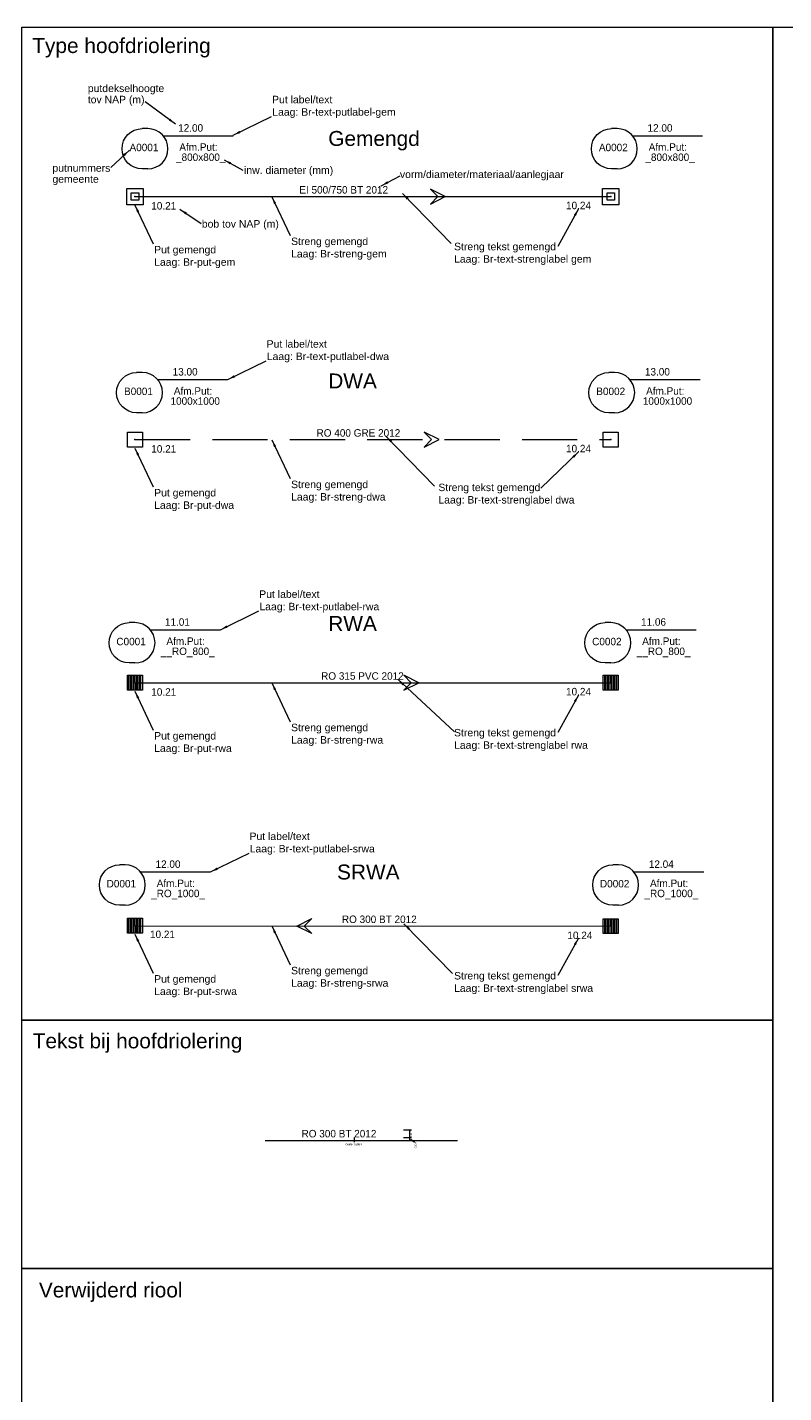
# Model space of a CAD drawing. Header units: metres. Extents: x 134035 to 140154, y 395174 to 396296.
# Tile 12 of 30: x 139903 to 139953, y 396116 to 396208. Entities that reach past the tile are written whole.
import ezdxf
from ezdxf.enums import TextEntityAlignment as Align

# ---------------------------------------------------------------- set-up
doc = ezdxf.new("R2010")
doc.units = ezdxf.units.M
doc.header["$MEASUREMENT"] = 0
doc.linetypes.add('DGN Style 3', pattern=[5.18777, 3.70555, -1.48222])
doc.linetypes.add('DGN Style 6', pattern=[585.33492, 215.422946, -123.098827, 0.307747, -123.098827, 0.307747, -123.098827])
for name, color, linetype, lineweight in [('Br-elem-constructie lijnen', 7, 'Continuous', 0), ('Br-put-dwa', 30, 'Continuous', 13), ('Br-put-gem', 3, 'Continuous', 13), ('Br-put-rwa', 4, 'Continuous', 13), ('Br-put-srwa', 5, 'Continuous', 13), ('Br-streng-dwa', 30, 'DGN Style 3', 13), ('Br-streng-gem', 3, 'Continuous', 13), ('Br-streng-rwa', 4, 'Continuous', 13), ('Br-streng-srwa', 5, 'DGN Style 6', 13), ('Br-text-commentaarteksten', 7, 'Continuous', 0), ('Br-text-putlabel-dwa', 30, 'Continuous', 13), ('Br-text-putlabel-gem', 3, 'Continuous', 13), ('Br-text-putlabel-rwa', 4, 'Continuous', 13), ('Br-text-putlabel-srwa', 5, 'Continuous', 13), ('Br-text-strenglabel dwa', 30, 'Continuous', 13), ('Br-text-strenglabel gem', 3, 'Continuous', 13), ('Br-text-strenglabel rwa', 4, 'Continuous', 13), ('Br-text-strenglabel srwa', 5, 'Continuous', 13)]:
    doc.layers.add(name, color=color, linetype=linetype, lineweight=lineweight)
doc.styles.add('1.5mm', font='arial.ttf', dxfattribs={"height": 0.0015})
doc.styles.add('2.5mm', font='arial.ttf', dxfattribs={"height": 0.0025})
doc.styles.add('2.5mm_0', font='arial.ttf')
doc.styles.get("Standard").update_dxf_attribs({"font": 'txt.shx'})
doc.styles.add('Style-Arial', font='arial.ttf')
doc.styles.add('Style-ENGINEERING', font='ENGINEERING.shx')
doc.dimstyles.get("Standard").update_dxf_attribs({"dimtxt": 0.18, "dimasz": 0.18, "dimexe": 0.18, "dimexo": 0.0625, "dimgap": 0.09, "dimtad": 0, "dimtih": 1, "dimtoh": 1, "dimdec": 4, "dimzin": 0, "dimdsep": 46, "dimtxsty": 'Standard', "dimcen": 0.09, "dimadec": 0, "dimazin": 0, "dimtfac": 1, "dimtdec": 4, "dimtofl": 0, "dimtmove": 0, "dimatfit": 3, "dimfxl": 1, "dimtolj": 1, "dimtzin": 0, "dimarcsym": 0})
doc.dimstyles.new('til-streepmaat', dxfattribs={"dimtxt": 0.0025, "dimasz": 0.00125, "dimexe": 0.00125, "dimexo": 0.0625, "dimgap": 0.00125, "dimtad": 1, "dimzin": 3, "dimdsep": 46, "dimtxsty": '2.5mm', "dimcen": 0, "dimse1": 1, "dimse2": 1, "dimclrd": 256, "dimazin": 0, "dimtfac": 1, "dimtdec": 0, "dimtofl": 0, "dimtmove": 1, "dimatfit": 1, "dimfxl": 0.0025, "dimfxlon": 1, "dimfrac": 2, "dimtolj": 1, "dimtzin": 3, "dimlwd": 0, "dimarcsym": 0})

# ---------------------------------------------------------------- blocks, each defined once
blk = doc.blocks.new('Br0-tekst-geg10')
at = {"layer": 'Br-text-putlabel-gem', "color": 3}
for p, q in [((0.256, 1.284), (-0.122, 1.284)), ((0.256, -1.416), (-0.122, -1.416))]:
    blk.add_line(p, q, dxfattribs=at)
at = {"layer": 'Br-text-putlabel-gem', "color": 3, "flags": 128}
blk.add_lwpolyline([(1.286, 0.806), (5.983, 0.806)], dxfattribs=at)
at = {"layer": 'Br-text-putlabel-gem', "color": 3, "extrusion": (0, 0, -1)}
blk.add_arc((0.122, -0.066), 1.35, 270, 90, dxfattribs=at)
at = {"layer": 'Br-text-putlabel-gem', "color": 3}
blk.add_arc((0.256, -0.066), 1.35, 270, 90, dxfattribs=at)
at = {"layer": 'Br-text-putlabel-gem', "color": 3, "insert": (3.652, -0.209), "char_height": 0.5, "attachment_point": 8, "line_spacing_factor": 0.6, "style": 'Style-ENGINEERING'}
blk.add_mtext('Afm.Put:\\P', dxfattribs=at)
at = {"layer": 'Br-text-putlabel-gem', "color": 3, "style": 'Style-ENGINEERING'}
for p in [(3.127, 1.078), (0, -0.23), (3.803, -0.882)]:
    blk.add_attdef('Br0-tekst-geg10_0', text='', height=0.5, dxfattribs=at).set_placement(p, align=Align.CENTER)
blk = doc.blocks.new('Br0-tekst-geg11_1')
at = {"layer": 'Br-text-putlabel-dwa', "color": 30}
for p, q in [((0.256, 1.284), (-0.122, 1.284)), ((0.256, -1.416), (-0.122, -1.416))]:
    blk.add_line(p, q, dxfattribs=at)
at = {"layer": 'Br-text-putlabel-dwa', "color": 30, "flags": 128}
blk.add_lwpolyline([(1.286, 0.806), (5.983, 0.806)], dxfattribs=at)
at = {"layer": 'Br-text-putlabel-dwa', "color": 30, "extrusion": (0, 0, -1)}
blk.add_arc((0.122, -0.066), 1.35, 270, 90, dxfattribs=at)
at = {"layer": 'Br-text-putlabel-dwa', "color": 30}
blk.add_arc((0.256, -0.066), 1.35, 270, 90, dxfattribs=at)
at = {"layer": 'Br-text-putlabel-dwa', "color": 30, "insert": (3.652, -0.209), "char_height": 0.5, "attachment_point": 8, "line_spacing_factor": 0.6, "style": 'Style-ENGINEERING'}
blk.add_mtext('Afm.Put:\\P', dxfattribs=at)
at = {"layer": 'Br-text-putlabel-dwa', "color": 30, "style": 'Style-ENGINEERING'}
for p in [(3.127, 1.078), (0, -0.23), (3.803, -0.882)]:
    blk.add_attdef('Br0-tekst-geg11_1_0', text='', height=0.5, dxfattribs=at).set_placement(p, align=Align.CENTER)
blk = doc.blocks.new('Br0-tekst-geg13')
at = {"layer": 'Br-text-putlabel-srwa', "color": 5}
for p, q in [((0.256, 1.284), (-0.122, 1.284)), ((0.256, -1.416), (-0.122, -1.416))]:
    blk.add_line(p, q, dxfattribs=at)
at = {"layer": 'Br-text-putlabel-srwa', "color": 5, "flags": 128}
blk.add_lwpolyline([(1.286, 0.806), (5.983, 0.806)], dxfattribs=at)
at = {"layer": 'Br-text-putlabel-srwa', "color": 5, "extrusion": (0, 0, -1)}
blk.add_arc((0.122, -0.066), 1.35, 270, 90, dxfattribs=at)
at = {"layer": 'Br-text-putlabel-srwa', "color": 5}
blk.add_arc((0.256, -0.066), 1.35, 270, 90, dxfattribs=at)
at = {"layer": 'Br-text-putlabel-srwa', "color": 5, "insert": (3.652, -0.209), "char_height": 0.5, "attachment_point": 8, "line_spacing_factor": 0.6, "style": 'Style-ENGINEERING'}
blk.add_mtext('Afm.Put:\\P', dxfattribs=at)
at = {"layer": 'Br-text-putlabel-srwa', "color": 5, "style": 'Style-ENGINEERING'}
for p in [(3.127, 1.078), (0, -0.23), (3.803, -0.882)]:
    blk.add_attdef('Br0-tekst-geg13_0', text='', height=0.5, dxfattribs=at).set_placement(p, align=Align.CENTER)
blk = doc.blocks.new('IMENV_1')
at = {"layer": 'Br-put-gem', "flags": 128}
for points in [[(0.549, 0.549), (0.549, -0.549), (-0.549, -0.549), (-0.549, 0.549)], [(0.249, 0.249), (0.249, -0.249), (-0.249, -0.249), (-0.249, 0.249)]]:
    blk.add_lwpolyline(points, close=True, dxfattribs=at)
at = {"layer": 'Br-put-gem'}
blk.add_point((0, 0), dxfattribs=at)
blk = doc.blocks.new('IDWAV')
at = {"layer": 'Br-put-dwa', "flags": 128}
blk.add_lwpolyline([(-0.5, 0.5), (0.5, 0.5), (0.5, -0.5), (-0.5, -0.5)], close=True, dxfattribs=at)
at = {"layer": 'Br-put-dwa'}
blk.add_point((0, 0), dxfattribs=at)
blk = doc.blocks.new('IRWAV')
at = {"layer": 'Br-put-rwa'}
for p, q in [((-0.4, -0.5), (-0.4, 0.5)), ((-0.3, -0.5), (-0.3, 0.5)), ((-0.2, -0.5), (-0.2, 0.5)), ((-0.1, -0.5), (-0.1, 0.5)), ((0, 0), (0, 0.5)), ((0, 0), (0, -0.5)), ((0.1, -0.5), (0.1, 0.5)), ((0.2, -0.5), (0.2, 0.5)), ((0.3, -0.5), (0.3, 0.5)), ((0.4, -0.5), (0.4, 0.5))]:
    blk.add_line(p, q, dxfattribs=at)
at = {"layer": 'Br-put-rwa', "flags": 128}
blk.add_lwpolyline([(-0.5, 0.5), (0.5, 0.5), (0.5, -0.5), (-0.5, -0.5)], close=True, dxfattribs=at)
at = {"layer": 'Br-put-rwa'}
blk.add_point((0, 0), dxfattribs=at)
blk = doc.blocks.new('ISRWV')
at = {"layer": 'Br-put-srwa'}
for p, q in [((-0.4, -0.5), (-0.4, 0.5)), ((-0.3, -0.5), (-0.3, 0.5)), ((-0.2, -0.5), (-0.2, 0.5)), ((-0.1, -0.5), (-0.1, 0.5)), ((0, 0), (0, 0.5)), ((0, 0), (0, -0.5)), ((0.1, -0.5), (0.1, 0.5)), ((0.2, -0.5), (0.2, 0.5)), ((0.3, -0.5), (0.3, 0.5)), ((0.4, -0.5), (0.4, 0.5))]:
    blk.add_line(p, q, dxfattribs=at)
at = {"layer": 'Br-put-srwa', "flags": 128}
blk.add_lwpolyline([(-0.5, 0.5), (0.5, 0.5), (0.5, -0.5), (-0.5, -0.5)], close=True, dxfattribs=at)
at = {"layer": 'Br-put-srwa'}
blk.add_point((0, 0), dxfattribs=at)
blk = doc.blocks.new('Br0-tekst-geg12_1')
at = {"layer": 'Br-text-putlabel-rwa', "color": 4}
for p, q in [((0.256, 1.284), (-0.122, 1.284)), ((0.256, -1.416), (-0.122, -1.416))]:
    blk.add_line(p, q, dxfattribs=at)
at = {"layer": 'Br-text-putlabel-rwa', "color": 4, "flags": 128}
blk.add_lwpolyline([(1.286, 0.806), (5.983, 0.806)], dxfattribs=at)
at = {"layer": 'Br-text-putlabel-rwa', "color": 4, "extrusion": (0, 0, -1)}
blk.add_arc((0.122, -0.066), 1.35, 270, 90, dxfattribs=at)
at = {"layer": 'Br-text-putlabel-rwa', "color": 4}
blk.add_arc((0.256, -0.066), 1.35, 270, 90, dxfattribs=at)
at = {"layer": 'Br-text-putlabel-rwa', "color": 4, "style": 'Style-ENGINEERING'}
blk.add_text('11.01', height=0.5, dxfattribs=at).set_placement((3.105, 1.078), align=Align.CENTER)
at = {"layer": 'Br-text-putlabel-rwa', "color": 4, "insert": (3.652, -0.209), "char_height": 0.5, "attachment_point": 8, "line_spacing_factor": 0.6, "style": 'Style-ENGINEERING'}
blk.add_mtext('Afm.Put:\\P', dxfattribs=at)
at = {"layer": 'Br-text-putlabel-rwa', "color": 4, "style": 'Style-ENGINEERING'}
for p in [(0, -0.23), (3.803, -0.882)]:
    blk.add_attdef('Br0-tekst-geg12_1_0', text='', height=0.5, dxfattribs=at).set_placement(p, align=Align.CENTER)
blk = doc.blocks.new('Br0-tekst-geg12_2')
at = {"layer": 'Br-text-putlabel-rwa', "color": 4}
for p, q in [((0.256, 1.284), (-0.122, 1.284)), ((0.256, -1.416), (-0.122, -1.416))]:
    blk.add_line(p, q, dxfattribs=at)
at = {"layer": 'Br-text-putlabel-rwa', "color": 4, "flags": 128}
blk.add_lwpolyline([(1.286, 0.806), (5.983, 0.806)], dxfattribs=at)
at = {"layer": 'Br-text-putlabel-rwa', "color": 4, "extrusion": (0, 0, -1)}
blk.add_arc((0.122, -0.066), 1.35, 270, 90, dxfattribs=at)
at = {"layer": 'Br-text-putlabel-rwa', "color": 4}
blk.add_arc((0.256, -0.066), 1.35, 270, 90, dxfattribs=at)
at = {"layer": 'Br-text-putlabel-rwa', "color": 4, "style": 'Style-ENGINEERING'}
blk.add_text('11.06', height=0.5, dxfattribs=at).set_placement((3.127, 1.078), align=Align.CENTER)
at = {"layer": 'Br-text-putlabel-rwa', "color": 4, "insert": (3.652, -0.209), "char_height": 0.5, "attachment_point": 8, "line_spacing_factor": 0.6, "style": 'Style-ENGINEERING'}
blk.add_mtext('Afm.Put:\\P', dxfattribs=at)
at = {"layer": 'Br-text-putlabel-rwa', "color": 4, "style": 'Style-ENGINEERING'}
for p in [(0, -0.23), (3.803, -0.882)]:
    blk.add_attdef('Br0-tekst-geg12_2_0', text='', height=0.5, dxfattribs=at).set_placement(p, align=Align.CENTER)
blk = doc.blocks.new('DIR_1')
at = {"layer": 'Br-streng-rwa', "flags": 128}
blk.add_lwpolyline([(-0.5, 0.5), (0, 0), (-0.5, -0.5), (0.5, 0)], close=True, dxfattribs=at)
blk = doc.blocks.new('DIR_2')
at = {"layer": 'Br-streng-srwa', "extrusion": (0, 0, -1), "flags": 128}
blk.add_lwpolyline([(0.5, 0.5), (0, 0), (0.5, -0.5), (-0.5, 0)], close=True, dxfattribs=at)
blk = doc.blocks.new('Br0-tekst-geg13_1')
at = {"layer": 'Br-text-putlabel-srwa', "color": 5}
for p, q in [((0.256, 1.284), (-0.122, 1.284)), ((0.256, -1.416), (-0.122, -1.416))]:
    blk.add_line(p, q, dxfattribs=at)
at = {"layer": 'Br-text-putlabel-srwa', "color": 5, "flags": 128}
blk.add_lwpolyline([(1.286, 0.806), (5.983, 0.806)], dxfattribs=at)
at = {"layer": 'Br-text-putlabel-srwa', "color": 5, "extrusion": (0, 0, -1)}
blk.add_arc((0.122, -0.066), 1.35, 270, 90, dxfattribs=at)
at = {"layer": 'Br-text-putlabel-srwa', "color": 5}
blk.add_arc((0.256, -0.066), 1.35, 270, 90, dxfattribs=at)
at = {"layer": 'Br-text-putlabel-srwa', "color": 5, "style": 'Style-ENGINEERING'}
blk.add_text('12.04', height=0.5, dxfattribs=at).set_placement((3.127, 1.078), align=Align.CENTER)
at = {"layer": 'Br-text-putlabel-srwa', "color": 5, "insert": (3.652, -0.209), "char_height": 0.5, "attachment_point": 8, "line_spacing_factor": 0.6, "style": 'Style-ENGINEERING'}
blk.add_mtext('Afm.Put:\\P', dxfattribs=at)
at = {"layer": 'Br-text-putlabel-srwa', "color": 5, "style": 'Style-ENGINEERING'}
for p in [(0, -0.23), (3.803, -0.882)]:
    blk.add_attdef('Br0-tekst-geg13_1_0', text='', height=0.5, dxfattribs=at).set_placement(p, align=Align.CENTER)
blk = doc.blocks.new('DIR_3')
at = {"layer": 'Br-streng-dwa', "flags": 128}
blk.add_lwpolyline([(-0.5, 0.5), (0, 0), (-0.5, -0.5), (0.5, 0)], close=True, dxfattribs=at)
blk = doc.blocks.new('DIR_4')
at = {"layer": 'Br-streng-gem', "flags": 128}
blk.add_lwpolyline([(-0.5, 0.5), (0, 0), (-0.5, -0.5), (0.5, 0)], close=True, dxfattribs=at)

msp = doc.modelspace()

# ---------------------------------------------------------------- hatches: boundary and pattern name
at = {"layer": 'Br-elem-constructie lijnen', "lineweight": 0}
h = msp.add_hatch(color=7, dxfattribs=at)
edge = h.paths.add_edge_path(flags=0)
edge.add_arc((139924.658, 396133.216), 0.00825, 0, 360)

# ---------------------------------------------------------------- linework, layer by layer
at = {"layer": 'Br-elem-constructie lijnen', "color": 7, "lineweight": 0}
for p, q in [((139927.984, 396133.721), (139928.521, 396133.721)), ((139928.408, 396133.021), (139928.408, 396133.721)), ((139927.984, 396133.221), (139928.521, 396133.221))]:
    msp.add_line(p, q, dxfattribs=at)
at = {"layer": 'Br-elem-constructie lijnen', "flags": 128}
for points in [[(139902.387, 396207.559), (139952.717, 396207.559), (139952.717, 396141.061), (139902.387, 396141.061)], [(139952.717, 396207.559), (140053.377, 396207.559), (140053.377, 396024.689), (139952.717, 396024.689)], [(139902.387, 396124.436), (139952.717, 396124.436), (139952.717, 396074.563), (139902.387, 396074.563)]]:
    msp.add_lwpolyline(points, close=True, dxfattribs=at)
at = {"layer": 'Br-streng-dwa', "flags": 128}
msp.add_lwpolyline([(139909.978, 396179.947), (139941.864, 396179.947)], dxfattribs=at)
at = {"layer": 'Br-streng-gem', "flags": 128}
msp.add_lwpolyline([(139909.978, 396196.225), (139941.864, 396196.225)], dxfattribs=at)
at = {"layer": 'Br-streng-rwa', "flags": 128}
msp.add_lwpolyline([(139909.978, 396163.669), (139941.864, 396163.669)], dxfattribs=at)
at = {"layer": 'Br-streng-srwa', "color": 5, "linetype": 'DGN Style 6', "lineweight": 13}
msp.add_line((139918.696, 396133.021), (139931.584, 396133.021), dxfattribs=at)
at = {"layer": 'Br-streng-srwa', "flags": 128}
msp.add_lwpolyline([(139909.978, 396147.391), (139941.864, 396147.361)], dxfattribs=at)
at = {"layer": 'Br-text-commentaarteksten', "linetype": 'Continuous', "lineweight": 0}
for p, q in [((139928.441, 396133.689), (139928.376, 396133.753)), ((139928.441, 396133.189), (139928.376, 396133.253)), ((139928.441, 396132.989), (139928.376, 396133.053))]:
    msp.add_line(p, q, dxfattribs=at)
at = {"layer": 'Br-text-commentaarteksten', "color": 7, "lineweight": 0, "flags": 128}
msp.add_lwpolyline([(139902.387, 396141.061), (139952.717, 396141.061), (139952.717, 396124.436), (139902.387, 396124.436)], close=True, dxfattribs=at)

# ---------------------------------------------------------------- block references
at = {"layer": 'Br-put-dwa'}
for p in [(139909.978, 396179.947), (139941.864, 396179.947)]:
    msp.add_blockref('IDWAV', p, dxfattribs=at)
at = {"layer": 'Br-put-gem'}
for p in [(139909.978, 396196.225), (139941.864, 396196.225)]:
    msp.add_blockref('IMENV_1', p, dxfattribs=at)
at = {"layer": 'Br-put-rwa'}
for p in [(139909.978, 396163.669), (139941.864, 396163.669)]:
    msp.add_blockref('IRWAV', p, dxfattribs=at)
at = {"layer": 'Br-put-srwa'}
for p in [(139909.978, 396147.391), (139941.864, 396147.366)]:
    msp.add_blockref('ISRWV', p, dxfattribs=at)
at = {"layer": 'Br-streng-dwa'}
msp.add_blockref('DIR_3', (139929.855, 396179.947), dxfattribs=at)
at = {"layer": 'Br-streng-gem'}
msp.add_blockref('DIR_4', (139930.277, 396196.225), dxfattribs=at)
at = {"layer": 'Br-streng-rwa'}
msp.add_blockref('DIR_1', (139928.495, 396163.669), dxfattribs=at)
at = {"layer": 'Br-streng-srwa', "extrusion": (0, 0, -1)}
msp.add_blockref('DIR_2', (-139921.322, 396147.376), dxfattribs=at)
at = {"layer": 'Br-text-putlabel-dwa', "color": 30}
ref = msp.add_blockref('Br0-tekst-geg11_1', (139910.214, 396183.162), dxfattribs=at)
ref.add_attrib('Br0-tekst-geg11_1_0', '13.00', dxfattribs={"color": 30, "height": 0.5, "style": 'Style-ENGINEERING'}).set_placement((139913.341, 396184.24), align=Align.CENTER)
ref.add_attrib('Br0-tekst-geg11_1_0', '1000x1000', dxfattribs={"color": 30, "height": 0.5, "style": 'Style-ENGINEERING'}).set_placement((139914.016, 396182.28), align=Align.CENTER)
ref.add_attrib('Br0-tekst-geg11_1_0', 'B0001', dxfattribs={"color": 30, "height": 0.5, "style": 'Style-ENGINEERING'}).set_placement((139910.214, 396182.932), align=Align.CENTER)
ref = msp.add_blockref('Br0-tekst-geg11_1', (139941.864, 396183.162), dxfattribs=at)
ref.add_attrib('Br0-tekst-geg11_1_0', '13.00', dxfattribs={"color": 30, "height": 0.5, "style": 'Style-ENGINEERING'}).set_placement((139944.991, 396184.24), align=Align.CENTER)
ref.add_attrib('Br0-tekst-geg11_1_0', '1000x1000', dxfattribs={"color": 30, "height": 0.5, "style": 'Style-ENGINEERING'}).set_placement((139945.666, 396182.28), align=Align.CENTER)
ref.add_attrib('Br0-tekst-geg11_1_0', 'B0002', dxfattribs={"color": 30, "height": 0.5, "style": 'Style-ENGINEERING'}).set_placement((139941.864, 396182.932), align=Align.CENTER)
at = {"layer": 'Br-text-putlabel-gem', "color": 3}
ref = msp.add_blockref('Br0-tekst-geg10', (139910.582, 396199.492), dxfattribs=at)
ref.add_attrib('Br0-tekst-geg10_0', '12.00', dxfattribs={"color": 3, "height": 0.5, "style": 'Style-ENGINEERING'}).set_placement((139913.709, 396200.57), align=Align.CENTER)
ref.add_attrib('Br0-tekst-geg10_0', '_800x800_', dxfattribs={"color": 3, "height": 0.5, "style": 'Style-ENGINEERING'}).set_placement((139914.385, 396198.609), align=Align.CENTER)
ref.add_attrib('Br0-tekst-geg10_0', 'A0001', dxfattribs={"color": 3, "height": 0.5, "style": 'Style-ENGINEERING'}).set_placement((139910.582, 396199.262), align=Align.CENTER)
ref = msp.add_blockref('Br0-tekst-geg10', (139942.038, 396199.492), dxfattribs=at)
ref.add_attrib('Br0-tekst-geg10_0', '12.00', dxfattribs={"color": 3, "height": 0.5, "style": 'Style-ENGINEERING'}).set_placement((139945.165, 396200.57), align=Align.CENTER)
ref.add_attrib('Br0-tekst-geg10_0', '_800x800_', dxfattribs={"color": 3, "height": 0.5, "style": 'Style-ENGINEERING'}).set_placement((139945.84, 396198.609), align=Align.CENTER)
ref.add_attrib('Br0-tekst-geg10_0', 'A0002', dxfattribs={"color": 3, "height": 0.5, "style": 'Style-ENGINEERING'}).set_placement((139942.038, 396199.262), align=Align.CENTER)
at = {"layer": 'Br-text-putlabel-rwa', "color": 4}
ref = msp.add_blockref('Br0-tekst-geg12_1', (139909.718, 396166.406), dxfattribs=at)
ref.add_attrib('Br0-tekst-geg12_1_0', '__RO_800_', dxfattribs={"color": 4, "height": 0.5, "style": 'Style-ENGINEERING'}).set_placement((139913.52, 396165.524), align=Align.CENTER)
ref.add_attrib('Br0-tekst-geg12_1_0', 'C0001', dxfattribs={"color": 4, "height": 0.5, "style": 'Style-ENGINEERING'}).set_placement((139909.718, 396166.176), align=Align.CENTER)
ref = msp.add_blockref('Br0-tekst-geg12_2', (139941.603, 396166.406), dxfattribs=at)
ref.add_attrib('Br0-tekst-geg12_2_0', '__RO_800_', dxfattribs={"color": 4, "height": 0.5, "style": 'Style-ENGINEERING'}).set_placement((139945.406, 396165.524), align=Align.CENTER)
ref.add_attrib('Br0-tekst-geg12_2_0', 'C0002', dxfattribs={"color": 4, "height": 0.5, "style": 'Style-ENGINEERING'}).set_placement((139941.603, 396166.176), align=Align.CENTER)
at = {"layer": 'Br-text-putlabel-srwa', "color": 5}
ref = msp.add_blockref('Br0-tekst-geg13', (139909.066, 396150.19), dxfattribs=at)
ref.add_attrib('Br0-tekst-geg13_0', '12.00', dxfattribs={"color": 5, "height": 0.5, "style": 'Style-ENGINEERING'}).set_placement((139912.193, 396151.268), align=Align.CENTER)
ref.add_attrib('Br0-tekst-geg13_0', '_RO_1000_', dxfattribs={"color": 5, "height": 0.5, "style": 'Style-ENGINEERING'}).set_placement((139912.868, 396149.307), align=Align.CENTER)
ref.add_attrib('Br0-tekst-geg13_0', 'D0001', dxfattribs={"color": 5, "height": 0.5, "style": 'Style-ENGINEERING'}).set_placement((139909.066, 396149.96), align=Align.CENTER)
ref = msp.add_blockref('Br0-tekst-geg13_1', (139942.125, 396150.19), dxfattribs=at)
ref.add_attrib('Br0-tekst-geg13_1_0', '_RO_1000_', dxfattribs={"color": 5, "height": 0.5, "style": 'Style-ENGINEERING'}).set_placement((139945.927, 396149.307), align=Align.CENTER)
ref.add_attrib('Br0-tekst-geg13_1_0', 'D0002', dxfattribs={"color": 5, "height": 0.5, "style": 'Style-ENGINEERING'}).set_placement((139942.125, 396149.96), align=Align.CENTER)

# ---------------------------------------------------------------- texts
at = {"layer": 'Br-text-commentaarteksten', "color": 7, "style": '1.5mm'}
for s, p in [('Type hoofdriolering', (139903.095, 396205.837)), ('Tekst bij hoofdriolering', (139903.126, 396139.185)), ('Verwijderd riool', (139903.54, 396122.503))]:
    msp.add_text(s, height=1, dxfattribs=at).set_placement(p)
at = {"layer": 'Br-text-commentaarteksten', "color": 7, "linetype": 'Continuous', "lineweight": 0, "style": '2.5mm'}
for s, p in [('Gemengd', (139922.932, 396199.615)), ('DWA', (139922.932, 396183.376)), ('RWA', (139922.932, 396167.137)), ('SRWA', (139923.521, 396150.493))]:
    msp.add_text(s, height=1, dxfattribs=at).set_placement(p)
at = {"layer": 'Br-text-commentaarteksten', "linetype": 'Continuous', "lineweight": 0, "style": '2.5mm'}
for s, p in [('0.50 m', (139928.493, 396133.466)), ('0.20 m', (139928.779, 396132.712))]:
    msp.add_text(s, height=0.1031, rotation=90, dxfattribs=at).set_placement(p, align=Align.MIDDLE_CENTER)
at = {"layer": 'Br-text-commentaarteksten', "color": 7, "lineweight": 0, "style": '1.5mm'}
msp.add_text('Center Bottem', height=0.125, dxfattribs=at).set_placement((139924.647, 396132.697), align=Align.CENTER)
at = {"layer": 'Br-text-commentaarteksten', "color": 1, "linetype": 'Continuous', "lineweight": 0, "char_height": 0.5, "attachment_point": 7, "style": '2.5mm'}
for s, insert, line_spacing_factor in [('\\C1;putdekselhoogte\\Ptov NAP (m)', (139906.818, 396202.321), 0.9), ('\\C1;putnummers\\Pgemeente', (139904.447, 396196.997), 0.886738), ('\\C1;inw. diameter (mm)', (139917.288, 396197.592), 0.9), ('\\C1;vorm/diameter/materiaal/aanlegjaar', (139927.735, 396197.313), 0.9), ('\\C1;bob tov NAP (m)', (139914.459, 396193.997), 0.9)]:
    msp.add_mtext(s, dxfattribs=dict(at, insert=insert, line_spacing_factor=line_spacing_factor))
at = {"layer": 'Br-text-commentaarteksten', "color": 7, "linetype": 'Continuous', "lineweight": 0, "char_height": 0.5, "attachment_point": 7, "line_spacing_factor": 0.9, "style": '2.5mm'}
for s, insert in [('Put label/text', (139919.169, 396202.465)), ('Laag: Br-text-putlabel-gem', (139919.18, 396201.49)), ('Streng gemengd', (139920.441, 396192.826)), ('Streng tekst gemengd', (139931.363, 396192.479)), ('Put gemengd', (139911.264, 396192.268)), ('Laag: Br-streng-gem', (139920.441, 396191.995)), ('Laag: Br-text-strenglabel gem', (139931.363, 396191.648)), ('Laag: Br-put-gem', (139911.264, 396191.438)), ('Put label/text', (139918.803, 396186.1)), ('Laag: Br-text-putlabel-dwa', (139918.814, 396185.125)), ('Put gemengd', (139911.264, 396175.99)), ('Streng gemengd', (139920.441, 396176.548)), ('Streng tekst gemengd', (139930.312, 396176.348)), ('Laag: Br-put-dwa', (139911.264, 396175.16)), ('Laag: Br-streng-dwa', (139920.441, 396175.717)), ('Laag: Br-text-strenglabel dwa', (139930.312, 396175.517)), ('Put label/text', (139918.307, 396169.344)), ('Laag: Br-text-putlabel-rwa', (139918.317, 396168.369)), ('Put gemengd', (139911.264, 396159.712)), ('Streng gemengd', (139920.441, 396160.27)), ('Streng tekst gemengd', (139931.363, 396159.923)), ('Laag: Br-put-rwa', (139911.264, 396158.882)), ('Laag: Br-streng-rwa', (139920.441, 396159.439)), ('Laag: Br-text-strenglabel rwa', (139931.363, 396159.092)), ('Put label/text', (139917.655, 396153.128)), ('Laag: Br-text-putlabel-srwa', (139917.666, 396152.153)), ('Streng gemengd', (139920.441, 396143.992)), ('Put gemengd', (139911.264, 396143.434)), ('Laag: Br-streng-srwa', (139920.441, 396143.161)), ('Streng tekst gemengd', (139931.363, 396143.645)), ('Laag: Br-put-srwa', (139911.264, 396142.604)), ('Laag: Br-text-strenglabel srwa', (139931.363, 396142.814))]:
    msp.add_mtext(s, dxfattribs=dict(at, insert=insert))
at = {"layer": 'Br-text-strenglabel dwa', "style": 'Style-ENGINEERING'}
msp.add_text('RO 400 GRE 2012', height=0.5, dxfattribs=at).set_placement((139924.953, 396180.147), align=Align.CENTER)
for s, p in [('10.21', (139911.908, 396179.577)), ('10.24', (139939.704, 396179.6))]:
    msp.add_text(s, height=0.5, rotation=359.94551, dxfattribs=at).set_placement(p, align=Align.TOP_CENTER)
at = {"layer": 'Br-text-strenglabel gem', "style": 'Style-ENGINEERING'}
msp.add_text('EI 500/750 BT 2012', height=0.5, dxfattribs=at).set_placement((139923.967, 396196.425), align=Align.CENTER)
for s, p in [('10.21', (139911.908, 396195.855)), ('10.24', (139939.704, 396195.878))]:
    msp.add_text(s, height=0.5, rotation=359.94551, dxfattribs=at).set_placement(p, align=Align.TOP_CENTER)
at = {"layer": 'Br-text-strenglabel rwa', "style": 'Style-ENGINEERING'}
msp.add_text('RO 315 PVC 2012', height=0.5, dxfattribs=at).set_placement((139925.222, 396163.869), align=Align.CENTER)
for s, p in [('10.21', (139911.908, 396163.299)), ('10.24', (139939.704, 396163.322))]:
    msp.add_text(s, height=0.5, rotation=359.94551, dxfattribs=at).set_placement(p, align=Align.TOP_CENTER)
at = {"layer": 'Br-text-strenglabel srwa', "style": 'Style-ENGINEERING'}
msp.add_text('RO 300 BT 2012', height=0.5, rotation=359.94551, dxfattribs=at).set_placement((139923.844, 396147.579))
for s, p in [('10.21', (139911.824, 396147.069)), ('10.24', (139939.796, 396147))]:
    msp.add_text(s, height=0.5, rotation=359.94551, dxfattribs=at).set_placement(p, align=Align.TOP_CENTER)
msp.add_text('RO 300 BT 2012', height=0.5, dxfattribs=at).set_placement((139921.142, 396133.221))

# ---------------------------------------------------------------- leaders
at = {"layer": 'Br-elem-constructie lijnen', "linetype": 'Continuous', "lineweight": 0}
for points, dimstyle, override in [([(139912.704, 396201.077), (139910.669, 396202.579)], 'Standard', {"dimtxt": 0.5, "dimasz": 0.5, "dimgap": 0.25, "dimtad": 1, "dimtxsty": 'Style-Arial', "dimlwd": 0}), ([(139916.563, 396200.334), (139919.138, 396201.595)], 'Standard', {"dimtxt": 0.5, "dimasz": 0.5, "dimgap": 0.25, "dimtad": 1, "dimtxsty": 'Style-Arial', "dimlwd": 0}), ([(139909.607, 396199.334), (139908.354, 396198.174)], 'Standard', {"dimtxt": 0.5, "dimasz": 0.5, "dimgap": 0.25, "dimtad": 1, "dimtxsty": 'Style-Arial', "dimlwd": 0}), ([(139915.947, 396198.686), (139917.21, 396197.987)], 'Standard', {"dimtxt": 0.5, "dimasz": 0.5, "dimgap": 0.25, "dimtad": 1, "dimtxsty": 'Style-Arial', "dimlwd": 0}), ([(139926.481, 396196.943), (139927.757, 396197.619)], 'Standard', {"dimtxt": 0.5, "dimasz": 0.5, "dimgap": 0.25, "dimtad": 1, "dimtxsty": 'Style-Arial', "dimlwd": 0}), ([(139919.155, 396196.211), (139920.374, 396193.615)], 'Standard', {"dimtxt": 0.5, "dimasz": 0.5, "dimgap": 0.25, "dimtad": 1, "dimtxsty": 'Style-Arial', "dimlwd": 0}), ([(139927.903, 396196.43), (139931.161, 396193.088)], 'Standard', {"dimtxt": 0.5, "dimasz": 0.5, "dimgap": 0.25, "dimtad": 1, "dimtxsty": 'Style-Arial', "dimlwd": 0}), ([(139909.978, 396195.653), (139911.197, 396193.057)], 'Standard', {"dimtxt": 0.5, "dimasz": 0.5, "dimgap": 0.25, "dimtad": 1, "dimtxsty": 'Style-Arial', "dimlwd": 0}), ([(139912.996, 396195.375), (139914.405, 396194.412)], 'Standard', {"dimtxt": 0.5, "dimasz": 0.5, "dimgap": 0.25, "dimtad": 1, "dimtxsty": 'Style-Arial', "dimlwd": 0}), ([(139939.703, 396195.402), (139938.324, 396192.888)], 'Standard', {"dimtxt": 0.5, "dimasz": 0.5, "dimgap": 0.25, "dimtad": 1, "dimtxsty": 'Style-Arial', "dimlwd": 0}), ([(139916.196, 396183.968), (139918.772, 396185.23)], 'Standard', {"dimtxt": 0.5, "dimasz": 0.5, "dimgap": 0.25, "dimtad": 1, "dimtxsty": 'Style-Arial', "dimlwd": 0}), ([(139909.978, 396179.375), (139911.197, 396176.779)], 'Standard', {"dimtxt": 0.5, "dimasz": 0.5, "dimgap": 0.25, "dimtad": 1, "dimtxsty": 'Style-Arial', "dimlwd": 0}), ([(139919.155, 396179.933), (139920.374, 396177.337)], 'Standard', {"dimtxt": 0.5, "dimasz": 0.5, "dimgap": 0.25, "dimtad": 1, "dimtxsty": 'Style-Arial', "dimlwd": 0}), ([(139926.801, 396180.17), (139930.059, 396176.828)], 'Standard', {"dimtxt": 0.5, "dimasz": 0.5, "dimgap": 0.25, "dimtad": 1, "dimtxsty": 'Style-Arial', "dimlwd": 0}), ([(139939.711, 396179.129), (139937.18, 396176.693)], 'Standard', {"dimtxt": 0.5, "dimasz": 0.5, "dimgap": 0.25, "dimtad": 1, "dimtxsty": 'Style-Arial', "dimlwd": 0}), ([(139915.7, 396167.212), (139918.276, 396168.474)], 'Standard', {"dimtxt": 0.5, "dimasz": 0.5, "dimgap": 0.25, "dimtad": 1, "dimtxsty": 'Style-Arial', "dimlwd": 0}), ([(139927.591, 396163.896), (139931.392, 396160.388)], 'Standard', {"dimtxt": 0.5, "dimasz": 0.5, "dimgap": 0.25, "dimtad": 1, "dimtxsty": 'Style-Arial', "dimlwd": 0}), ([(139909.978, 396163.097), (139911.197, 396160.501)], 'Standard', {"dimtxt": 0.5, "dimasz": 0.5, "dimgap": 0.25, "dimtad": 1, "dimtxsty": 'Style-Arial', "dimlwd": 0}), ([(139919.155, 396163.655), (139920.374, 396161.059)], 'Standard', {"dimtxt": 0.5, "dimasz": 0.5, "dimgap": 0.25, "dimtad": 1, "dimtxsty": 'Style-Arial', "dimlwd": 0}), ([(139939.703, 396162.846), (139938.324, 396160.332)], 'Standard', {"dimtxt": 0.5, "dimasz": 0.5, "dimgap": 0.25, "dimtad": 1, "dimtxsty": 'Style-Arial', "dimlwd": 0}), ([(139915.049, 396150.996), (139917.624, 396152.258)], 'Standard', {"dimtxt": 0.5, "dimasz": 0.5, "dimgap": 0.25, "dimtad": 1, "dimtxsty": 'Style-Arial', "dimlwd": 0}), ([(139919.155, 396147.377), (139920.374, 396144.781)], 'Standard', {"dimtxt": 0.5, "dimasz": 0.5, "dimgap": 0.25, "dimtad": 1, "dimtxsty": 'Style-Arial', "dimlwd": 0}), ([(139928.002, 396147.533), (139931.26, 396144.191)], 'Standard', {"dimtxt": 0.5, "dimasz": 0.5, "dimgap": 0.25, "dimtad": 1, "dimtxsty": 'Style-Arial', "dimlwd": 0}), ([(139909.978, 396146.819), (139911.197, 396144.223)], 'Standard', {"dimtxt": 0.5, "dimasz": 0.5, "dimgap": 0.25, "dimtad": 1, "dimtxsty": 'Style-Arial', "dimlwd": 0}), ([(139939.703, 396146.568), (139938.324, 396144.054)], 'Standard', {"dimtxt": 0.5, "dimasz": 0.5, "dimgap": 0.25, "dimtad": 1, "dimtxsty": 'Style-Arial', "dimlwd": 0}), ([(139924.658, 396133.208), (139924.658, 396132.891)], 'til-streepmaat', {"dimscale": 0, "dimtxt": 0.00020625, "dimasz": 0.000103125, "dimgap": 0, "dimtxsty": '2.5mm_0', "dimclrd": 0}), ([(139928.46, 396133.104), (139928.706, 396132.904)], 'til-streepmaat', {"dimscale": 0, "dimtxt": 0.00020625, "dimasz": 0.000103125, "dimgap": 0, "dimtxsty": '2.5mm_0', "dimclrd": 0})]:
    msp.add_leader(points, dimstyle=dimstyle, override=override, dxfattribs=at)

doc.saveas('drawing.dxf')
